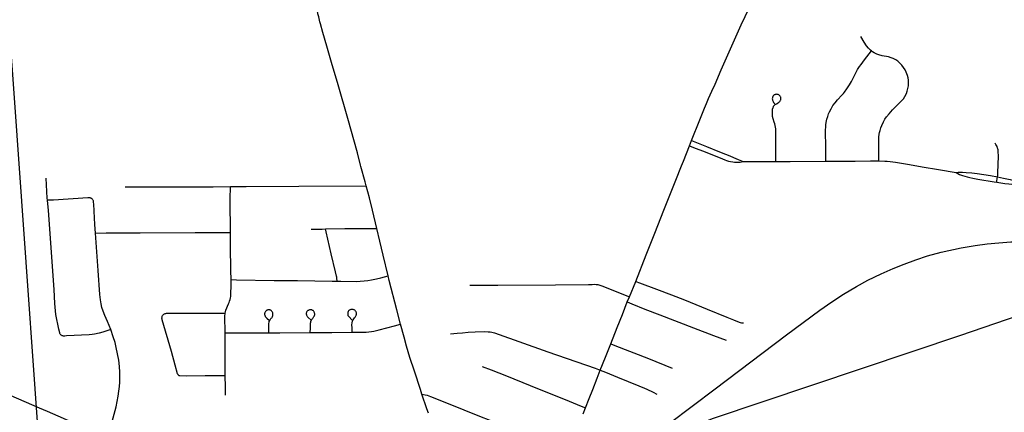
# Model space of a CAD drawing. Header units: feet. Extents: x 2113747 to 2516209, y 960708 to 1356798.
# Tile 28 of 92: x 2278482 to 2286758, y 1154261 to 1157558. Entities that reach past the tile are written whole.
import ezdxf

# ---------------------------------------------------------------- set-up
doc = ezdxf.new("R2010")
doc.units = ezdxf.units.FT
doc.header["$LTSCALE"] = 20
doc.header["$MEASUREMENT"] = 0
doc.linetypes.add('rr2', pattern=[0])
for name, color, linetype in [('GM_X_City_Street', 251, 'Continuous'), ('GM_X_Rail_Line', 251, 'rr2'), ('GM_X_State_Route', 1, 'Continuous'), ('GM_X_Township_Road', 4, 'Continuous')]:
    doc.layers.add(name, color=color, linetype=linetype)

msp = doc.modelspace()

# ---------------------------------------------------------------- linework, layer by layer
at = {"layer": 'GM_X_City_Street', "flags": 128}
for points in [[(2285640.9, 1157296.2), (2285632, 1157303.3), (2285616.4, 1157319.3), (2285600.4, 1157339.5), (2285580.2, 1157369), (2285553, 1157417.5)], [(2285257.7, 1156369.2), (2285257.7, 1156419), (2285257.7, 1156520.7), (2285256.4, 1156589.8), (2285256.3, 1156629.2), (2285257.8, 1156661.9), (2285258.7, 1156675.7), (2285261.5, 1156694.7), (2285266.7, 1156721.8), (2285273.7, 1156746.1), (2285280.7, 1156767.2), (2285288.8, 1156784.6), (2285302.6, 1156811.1), (2285318.1, 1156836.8), (2285335.4, 1156861.2), (2285354.7, 1156884.1), (2285392.8, 1156925), (2285405.5, 1156939.8), (2285413.5, 1156950.2), (2285434.8, 1156978.9), (2285456.2, 1157011.6), (2285472.7, 1157039.7), (2285504, 1157101.2), (2285525.1, 1157139.1), (2285541.5, 1157164.8), (2285554.1, 1157182.9), (2285583.7, 1157222.6), (2285622, 1157271.9), (2285640.9, 1157296.2)], [(2285702.8, 1156373.4), (2285702.6, 1156410.7), (2285702.5, 1156516.6), (2285702.8, 1156539.5), (2285704.2, 1156572.7), (2285706.6, 1156595.7), (2285709.4, 1156612.2), (2285714.2, 1156629.1), (2285720.6, 1156650.9), (2285728.2, 1156670.6), (2285741.9, 1156700), (2285754.5, 1156722.5), (2285769.2, 1156743.7), (2285789.8, 1156768.8), (2285818.5, 1156800), (2285869.7, 1156850.5), (2285895.2, 1156876.6), (2285909.9, 1156894.9), (2285922.6, 1156914.6), (2285935.1, 1156938.2), (2285942.2, 1156957.2), (2285948.2, 1156979.8), (2285952, 1157003), (2285953.4, 1157026.4), (2285952.6, 1157049.8), (2285949.8, 1157069.9), (2285944.5, 1157089.4), (2285933.8, 1157117.4), (2285923.4, 1157138.4), (2285911, 1157158.3), (2285896.6, 1157176.9), (2285880.4, 1157193.8), (2285862.4, 1157209), (2285845.8, 1157220.3), (2285825.1, 1157231.4), (2285806.4, 1157239.1), (2285783.9, 1157245.7), (2285732.4, 1157256.3), (2285704.3, 1157263.6), (2285686.1, 1157270.1), (2285662.9, 1157281.1), (2285649.4, 1157289.4), (2285640.9, 1157296.2)], [(2284837.6, 1156366.7), (2284837.8, 1156405.5), (2284838.7, 1156573.1), (2284838.5, 1156594.4), (2284837.9, 1156624.5), (2284836.9, 1156641.9), (2284835.1, 1156655.4), (2284832.6, 1156668.9), (2284828.7, 1156682.7), (2284824.4, 1156697.3), (2284815, 1156725.5), (2284810.8, 1156745.3), (2284808.9, 1156765.3), (2284808.8, 1156788.7), (2284810.7, 1156805.6), (2284814.8, 1156822.2), (2284816.9, 1156827.5), (2284819.2, 1156832), (2284823.6, 1156838.1), (2284827.6, 1156841.9), (2284831.6, 1156845.4), (2284843.3, 1156852.8), (2284857.2, 1156860.5), (2284864.3, 1156866), (2284867.7, 1156869.3), (2284870.3, 1156872.6), (2284874, 1156877.7), (2284876.8, 1156882.7), (2284878.5, 1156886.6), (2284879.9, 1156890.7), (2284880.4, 1156895.3), (2284880.4, 1156898.9), (2284879.7, 1156904.2), (2284878.7, 1156907.3), (2284877.3, 1156910.8), (2284875, 1156914.9), (2284869.4, 1156921.5), (2284866.6, 1156924.2), (2284862.5, 1156926.9), (2284858.7, 1156928.8), (2284854.6, 1156930.3), (2284850.2, 1156931.2), (2284846.1, 1156931.7), (2284837.5, 1156931.2), (2284832.7, 1156930), (2284829.3, 1156928.7), (2284825, 1156926.5), (2284821.9, 1156924.3), (2284818.6, 1156921.1), (2284815.9, 1156918.2), (2284813.5, 1156914.5), (2284811.4, 1156910.7), (2284809.9, 1156906.9), (2284808.9, 1156902.5), (2284808.3, 1156893.9), (2284808.9, 1156888.4), (2284810.2, 1156882.2), (2284814.2, 1156870.6), (2284818.1, 1156863.2), (2284822.7, 1156856.7), (2284828.1, 1156850.6), (2284830.8, 1156847.3)], [(2284129.8, 1156543.2), (2284186.3, 1156520.8), (2284254.5, 1156493.9), (2284364.8, 1156449.6), (2284415.1, 1156429.2), (2284450, 1156415), (2284482.6, 1156401.1), (2284521.5, 1156385.6), (2284562.5, 1156367.8)], [(2286700.6, 1156237.7), (2286702.7, 1156253.4), (2286704.6, 1156272.8), (2286708, 1156411.7), (2286706.7, 1156451.2), (2286705.3, 1156464.3), (2286703.2, 1156474.1), (2286701.6, 1156480.3), (2286697, 1156492.6), (2286687.6, 1156510), (2286680.5, 1156521.2)], [(2284112, 1156498.2), (2284160.7, 1156480), (2284230.1, 1156454.1), (2284389.1, 1156390.1), (2284408.2, 1156382), (2284423.4, 1156376.1), (2284439.8, 1156371.3), (2284456.7, 1156367.3), (2284476.9, 1156363.7), (2284489.9, 1156362.2), (2284507, 1156361.1), (2284521.1, 1156361.3), (2284537.1, 1156362.4), (2284549.2, 1156364.2), (2284562.5, 1156367.8)], [(2284562.5, 1156367.8), (2284777.2, 1156366.4), (2284837.6, 1156366.7)], [(2284837.6, 1156366.7), (2284957.6, 1156367.5), (2285257.7, 1156369.2)], [(2285257.7, 1156369.2), (2285503.2, 1156370.7), (2285634.4, 1156373.3), (2285702.8, 1156373.4)], [(2285702.8, 1156373.4), (2285703, 1156373.4), (2285755.2, 1156371.6), (2285774.1, 1156370.7), (2285799.7, 1156368.2), (2285842.6, 1156361.2), (2285962.2, 1156341), (2286068.9, 1156322.9), (2286204.7, 1156300), (2286354.8, 1156274.9)], [(2281394.6, 1156162), (2281385.5, 1156197), (2281350.1, 1156324.7), (2281346.8, 1156337.7)], [(2286354.8, 1156274.9), (2286371.2, 1156276.6), (2286386.5, 1156277.5), (2286406.6, 1156277.7), (2286436.2, 1156276.4), (2286485.4, 1156272.7), (2286531.1, 1156266.6), (2286641.5, 1156248.5), (2286700.6, 1156237.7)], [(2286354.8, 1156274.9), (2286367.2, 1156266.9), (2286381.5, 1156259.5), (2286407, 1156249.9), (2286444.5, 1156239.3), (2286467.5, 1156233.3), (2286494, 1156227.5), (2286535.9, 1156219.6), (2286671.9, 1156197.4), (2286694.6, 1156193.9)], [(2278715.8, 1156041.4), (2278714.7, 1156059.3), (2278705.4, 1156226.5)], [(2286694.6, 1156193.9), (2286696.1, 1156204.5), (2286700.6, 1156237.7)], [(2286694.6, 1156193.9), (2286762.7, 1156183.6), (2286796.6, 1156179.3), (2286847.6, 1156175.4), (2286866.9, 1156174.4), (2286882.9, 1156174.8), (2286897.2, 1156175.7), (2286918.9, 1156177.5)], [(2286700.6, 1156237.7), (2286751.5, 1156228.4), (2286806.2, 1156216.5), (2286866.7, 1156200.7), (2286886.9, 1156193.5), (2286901.6, 1156187.3), (2286918.9, 1156177.5)], [(2279368.5, 1156153.3), (2279833.3, 1156154.2), (2280107.5, 1156155.5), (2280255, 1156156.9)], [(2280251.5, 1155936.9), (2280251, 1155992.5), (2280252.1, 1156084.9), (2280253, 1156123.9), (2280255, 1156156.9)], [(2280255, 1156156.9), (2280384.6, 1156158.2), (2280827.5, 1156159.8), (2281394.6, 1156162)], [(2281483.2, 1155805.3), (2281448.4, 1155957.8), (2281423.5, 1156061.5), (2281394.6, 1156162)], [(2279119, 1155766.2), (2279113.6, 1155839), (2279107.2, 1155950.6), (2279104.3, 1156010.5), (2279103.2, 1156023.8), (2279102.7, 1156030.1), (2279101.5, 1156035.9), (2279099.7, 1156041.2), (2279097.5, 1156045.6), (2279094.9, 1156049.3), (2279091.4, 1156053), (2279088.4, 1156055.4), (2279084.5, 1156057.7), (2279080.2, 1156059.9), (2279074.7, 1156061.7), (2279069.8, 1156063), (2279063.7, 1156063.6), (2279054.8, 1156063.5), (2278765.7, 1156042.8), (2278740.3, 1156042.1), (2278715.8, 1156041.4)], [(2279247.7, 1154955.4), (2279181.6, 1154934.7), (2279149.2, 1154926), (2279112.1, 1154917.6), (2279091.9, 1154914.6), (2279067.4, 1154912.7), (2278875.3, 1154901.9), (2278863.2, 1154901.3), (2278856.2, 1154901.1), (2278851.1, 1154901.4), (2278845.1, 1154902.6), (2278840.2, 1154904.3), (2278835.4, 1154906.3), (2278830.2, 1154910), (2278826, 1154914.1), (2278823.1, 1154918.1), (2278820.6, 1154923.2), (2278818.8, 1154928.5), (2278812.3, 1154959.7), (2278786.8, 1155083.4), (2278779, 1155174.9), (2278772.4, 1155291.6), (2278723.6, 1155955.2), (2278715.8, 1156041.4)], [(2280254.1, 1155771.7), (2280252.9, 1155877.2), (2280251.5, 1155936.9)], [(2279119, 1155766.2), (2279209.2, 1155768.2), (2279494.2, 1155768), (2279956.8, 1155770.1), (2280216.5, 1155771.5), (2280254.1, 1155771.7)], [(2280259.2, 1155375.7), (2280257.5, 1155451), (2280255.3, 1155655.8), (2280254.1, 1155771.7)], [(2280933.4, 1155800.1), (2280956.4, 1155799.5), (2281024.8, 1155799.5), (2281053.9, 1155800.6)], [(2281053.9, 1155800.6), (2281216.6, 1155804.2), (2281442.2, 1155804.1), (2281483.2, 1155805.3)], [(2281150.4, 1155361.9), (2281148.2, 1155387.8), (2281147.3, 1155396), (2281145.6, 1155404.5), (2281136.9, 1155441.4), (2281101.4, 1155591.4), (2281058.6, 1155776.4), (2281053.9, 1155800.6)], [(2281580.2, 1155406.1), (2281537.3, 1155581.5), (2281508.3, 1155697.7), (2281483.2, 1155805.3)], [(2279247.7, 1154955.4), (2279221.4, 1155023.3), (2279199, 1155074.3), (2279183.6, 1155110.8), (2279173.1, 1155142.4), (2279165.9, 1155171.4), (2279160.7, 1155204.2), (2279156.2, 1155250.2), (2279142.5, 1155450.6), (2279119, 1155766.2)], [(2280209.7, 1155092.4), (2280211.6, 1155105.1), (2280214.6, 1155118.2), (2280238.5, 1155173), (2280242.4, 1155183.4), (2280247.1, 1155195.3), (2280251, 1155207.3), (2280254.4, 1155221.9), (2280256.6, 1155233.9), (2280257.3, 1155247.9), (2280258.6, 1155335.4), (2280259.2, 1155375.7)], [(2280259.2, 1155375.7), (2280305.2, 1155374.7), (2280621, 1155368.7), (2280816.2, 1155367.1), (2281109.8, 1155362.8), (2281150.4, 1155361.9)], [(2281150.4, 1155361.9), (2281181.5, 1155361.5), (2281311.8, 1155360.2), (2281345.1, 1155361.3), (2281377.4, 1155364.9), (2281407.5, 1155369.1), (2281440, 1155374.6), (2281480.3, 1155382.4), (2281518.8, 1155390.4), (2281580.2, 1155406.1)], [(2281683.4, 1155001.4), (2281652.1, 1155121.5), (2281589.2, 1155368), (2281580.2, 1155406.1)], [(2283659.8, 1155360.8), (2283693.1, 1155348.2), (2283833.4, 1155296), (2283960.1, 1155247), (2284069.6, 1155204.2), (2284260.8, 1155128), (2284425.2, 1155059.5), (2284483.1, 1155036.2), (2284528.7, 1155018.2), (2284537.5, 1155015.5), (2284550.3, 1155012.5), (2284557.5, 1155011.6), (2284565.6, 1155011.2)], [(2282266.5, 1155330), (2282502.1, 1155328.1), (2282985.3, 1155330.5), (2283262.8, 1155334.8), (2283294.5, 1155335.6), (2283313.3, 1155335.8), (2283327.5, 1155335.1), (2283340.9, 1155333.4), (2283350.4, 1155331.2), (2283359.7, 1155328.5), (2283384.3, 1155319.7), (2283571.5, 1155243.8), (2283606.5, 1155229.6)], [(2283589.6, 1155188.1), (2283627.5, 1155172.8), (2283737.7, 1155128.2), (2283863.2, 1155080.2), (2284144.7, 1154970.3), (2284312.8, 1154906.7), (2284420.7, 1154867.9)], [(2280577.1, 1154928.1), (2280577, 1154950.4), (2280576.7, 1154982.5), (2280577.7, 1155002.5), (2280580.6, 1155022.7), (2280584.1, 1155032.7), (2280589.6, 1155042), (2280593.5, 1155047.5), (2280596.8, 1155051.6), (2280600.9, 1155055.7), (2280603.9, 1155059.8), (2280606.4, 1155063.7), (2280608.2, 1155067.5), (2280609.8, 1155071.7), (2280610.6, 1155075.8), (2280611.4, 1155080), (2280611.3, 1155084.4), (2280611, 1155088.9), (2280610.1, 1155093.1), (2280609.1, 1155097.1), (2280607.2, 1155101.3), (2280605.2, 1155105.1), (2280602.5, 1155108.6), (2280599.5, 1155112.2), (2280596.3, 1155114.7), (2280592.7, 1155117.5), (2280589, 1155119.3), (2280584.9, 1155120.9), (2280581, 1155121.6), (2280576.6, 1155121.8), (2280572.5, 1155121.8), (2280568, 1155121), (2280564.3, 1155119.8), (2280560.4, 1155118.2), (2280557.2, 1155116.1), (2280553.1, 1155113.4), (2280550, 1155109.8), (2280547.4, 1155106.8), (2280545.1, 1155102.8), (2280543, 1155099), (2280541.8, 1155094.7), (2280540.7, 1155090.5), (2280540.6, 1155086.2), (2280540.7, 1155081.8), (2280541.5, 1155077.9), (2280543, 1155073.6), (2280544.7, 1155070.1), (2280546.9, 1155065.8), (2280549.5, 1155062.6), (2280551.9, 1155059.2), (2280554.6, 1155056.2), (2280560.4, 1155050.4), (2280582.8, 1155031.3)], [(2280925.2, 1154931.7), (2280925.7, 1154968.7), (2280926.1, 1155000), (2280926.5, 1155005.2), (2280927.3, 1155010.5), (2280928.5, 1155017.8), (2280930.2, 1155024.1), (2280935.4, 1155037), (2280940, 1155044.3), (2280943.9, 1155049.9), (2280947.8, 1155054.7), (2280952.9, 1155061.1), (2280955.2, 1155064.5), (2280957.6, 1155068.6), (2280959.3, 1155072.3), (2280960.7, 1155076.6), (2280961.7, 1155080.8), (2280962, 1155085), (2280962.2, 1155089), (2280961.4, 1155093.4), (2280960.4, 1155097.3), (2280958.7, 1155101.5), (2280956.8, 1155105.5), (2280954.3, 1155108.7), (2280951.3, 1155111.8), (2280948.2, 1155114.6), (2280944.6, 1155117.2), (2280940.9, 1155118.8), (2280936.8, 1155120.3), (2280932.8, 1155121), (2280928.5, 1155121.4), (2280924.2, 1155121.2), (2280918.5, 1155120.5), (2280912.7, 1155118.9), (2280909, 1155117.2), (2280904.8, 1155115.1), (2280901.4, 1155112.7), (2280898.5, 1155109.7), (2280895.9, 1155106.4), (2280893.9, 1155102.7), (2280892.3, 1155099.2), (2280891.4, 1155094.7), (2280890.9, 1155090.3), (2280891.2, 1155086.3), (2280891.8, 1155081.6), (2280893.1, 1155077.8), (2280895.6, 1155071.9), (2280897.9, 1155067), (2280900.5, 1155063.4), (2280903.5, 1155059.4), (2280907, 1155055.8), (2280933.4, 1155034.8)], [(2281277.3, 1154933.3), (2281276.2, 1154970.2), (2281275.4, 1154996.7), (2281276.5, 1155013.6), (2281279.7, 1155027.3), (2281284.1, 1155037), (2281290, 1155045.8), (2281296.4, 1155053.7), (2281301.8, 1155060.2), (2281305.7, 1155066.1), (2281308.5, 1155071.1), (2281310.3, 1155075.2), (2281311.4, 1155079.6), (2281312.2, 1155083.4), (2281312.7, 1155088.3), (2281312.7, 1155092.5), (2281312, 1155096.8), (2281310.7, 1155101.2), (2281309.1, 1155104.6), (2281306.8, 1155108.4), (2281304.1, 1155111.7), (2281300.9, 1155115.3), (2281298.1, 1155117.7), (2281294, 1155120.3), (2281290.3, 1155122), (2281286.4, 1155123.4), (2281282, 1155124.4), (2281277.7, 1155124.9), (2281273.3, 1155124.9), (2281269, 1155124.5), (2281264.7, 1155123.5), (2281260.8, 1155122.3), (2281256.6, 1155120.4), (2281253.2, 1155118.2), (2281249.8, 1155115.3), (2281246.9, 1155112.3), (2281244.5, 1155108.7), (2281242.5, 1155104.9), (2281241, 1155100.9), (2281239.9, 1155096.5), (2281239.5, 1155092.3), (2281239.5, 1155087.8), (2281239.7, 1155083.5), (2281240.5, 1155079.1), (2281241.7, 1155075.3), (2281243.4, 1155071.5), (2281245.9, 1155067.6), (2281280.9, 1155032.2)], [(2279818.3, 1154572.1), (2279815.7, 1154574.7), (2279813.3, 1154577.7), (2279811.4, 1154581), (2279809.6, 1154585.2), (2279788, 1154656.9), (2279757, 1154770.3), (2279679.7, 1155038.4), (2279678.7, 1155044.6), (2279678.3, 1155049.7), (2279678.5, 1155055), (2279678.9, 1155059.6), (2279679.7, 1155064.4), (2279681.2, 1155069.3)], [(2279681.2, 1155069.3), (2279682.9, 1155073.1), (2279685.8, 1155077), (2279689.9, 1155081.4), (2279694.2, 1155085.1), (2279698.8, 1155088.1), (2279704.5, 1155090.6), (2279709.8, 1155092), (2279715.9, 1155092.5), (2279859.4, 1155093.5), (2280057.1, 1155092.9), (2280175.1, 1155093.5), (2280209.7, 1155092.4)], [(2280208.6, 1154927.7), (2280208, 1155068.5), (2280209.6, 1155091.8), (2280209.7, 1155092.4)], [(2279203.4, 1154056.4), (2279233, 1154121.1), (2279258.9, 1154184), (2279268.4, 1154215.3), (2279276.9, 1154245.8), (2279285.5, 1154275.7), (2279292.8, 1154306.2), (2279302.6, 1154352.5), (2279309.9, 1154395.9), (2279315.8, 1154437.8), (2279320.3, 1154476.4), (2279323.2, 1154512.6), (2279324.6, 1154548.2), (2279324, 1154596.7), (2279320.5, 1154645.5), (2279314.5, 1154697.4), (2279305.6, 1154752.3), (2279293.9, 1154806.5), (2279283.6, 1154847.7), (2279269, 1154894.5), (2279247.7, 1154955.4)], [(2281277.3, 1154933.3), (2281368.3, 1154934), (2281393.8, 1154934.8), (2281417.8, 1154936.9), (2281438.4, 1154939.6), (2281458.9, 1154942.9), (2281481.7, 1154947.1), (2281503.5, 1154952.7), (2281633.4, 1154987.9), (2281683.4, 1155001.4)], [(2281863.6, 1154412.5), (2281850, 1154453.3), (2281800.1, 1154605.4), (2281762.5, 1154720.1), (2281733.5, 1154816), (2281712.8, 1154890.7), (2281683.4, 1155001.4)], [(2280209, 1154570.6), (2280208.5, 1154727.2), (2280208.6, 1154927.7)], [(2280208.6, 1154927.7), (2280253.3, 1154927.3), (2280422.4, 1154927.7), (2280577.1, 1154928.1)], [(2280577.1, 1154928.1), (2280669.1, 1154929.5), (2280925.2, 1154931.7)], [(2280925.2, 1154931.7), (2281104.6, 1154932), (2281277.3, 1154933.3)], [(2282102, 1154920.8), (2282160.7, 1154925.1), (2282203.1, 1154929.7), (2282252.3, 1154933.6), (2282311.4, 1154936.7), (2282390.5, 1154938.5), (2282420.5, 1154937.6), (2282435.6, 1154935.9), (2282451.1, 1154933), (2282472.4, 1154927.3), (2282921.1, 1154769.6), (2283318, 1154630.3), (2283362.6, 1154613.7)], [(2283450.6, 1154835), (2283485.1, 1154821.6), (2283766.2, 1154712.5), (2283967.4, 1154631.1)], [(2277901.9, 1154621.4), (2278166, 1154504.9), (2278647.4, 1154297.1), (2278712.7, 1154269)], [(2282368.6, 1154645.9), (2282444.5, 1154616.5), (2282574.1, 1154566), (2282771.6, 1154486.1), (2283099.5, 1154355.7), (2283202.3, 1154313.3), (2283237.9, 1154298.7)], [(2283362.6, 1154613.7), (2283406, 1154597), (2283507.9, 1154556.3), (2283685, 1154483.8), (2283733.9, 1154463.8), (2283753.9, 1154455.1), (2283807.2, 1154429.9), (2283838.9, 1154413.8)], [(2279818.3, 1154572.1), (2279821.1, 1154570.8), (2279824.6, 1154570.2), (2279828.9, 1154569.7), (2279886.5, 1154568.4), (2280042.2, 1154569.4), (2280180.1, 1154570.4), (2280209, 1154570.6)], [(2280213.2, 1154403.7), (2280211.5, 1154472.3), (2280209, 1154570.6)], [(2281863.6, 1154412.5), (2281890, 1154408.9), (2281908.1, 1154404), (2281934.9, 1154393.6), (2282099, 1154328.4), (2282332, 1154233.7), (2282676.5, 1154098.9), (2282727.6, 1154078.6), (2282989.7, 1153976), (2283060.4, 1153947.4), (2283093.4, 1153934)], [(2281917.9, 1154252.8), (2281904.4, 1154290.5), (2281863.6, 1154412.5)], [(2278712.7, 1154269), (2278963, 1154161.2), (2279203.4, 1154056.4)]]:
    msp.add_lwpolyline(points, dxfattribs=at)
at = {"layer": 'GM_X_Rail_Line', "flags": 128}
for points in [[(2278989.5, 1150596.4), (2278980.6, 1150737.9), (2278970.1, 1150832), (2278961.7, 1150908.9), (2278946.6, 1151020.3), (2278927.2, 1151143.2), (2278895.8, 1151325.2), (2278873.4, 1151458.6), (2278839.4, 1151668.8), (2278818.4, 1151809.5), (2278804.8, 1151915.2), (2278792.8, 1152023.4), (2278778.2, 1152175.6), (2278767.7, 1152303.3), (2278747.8, 1152587.8), (2278725.9, 1152881.7), (2278423.6, 1157099.3), (2278380.7, 1157698.7), (2278349.7, 1158088.4), (2278337.3, 1158196.6), (2278328.4, 1158264.6), (2278314.8, 1158347.2), (2278294.9, 1158447.1), (2278277.6, 1158521.4), (2278238.9, 1158660), (2278184.5, 1158841), (2277752, 1160251), (2277491.5, 1161095.7), (2277210.2, 1162013.6), (2277021.3, 1162626.6), (2276941.8, 1162919.5)], [(2282792.2, 1150858.9), (2282802.9, 1150911.8), (2282811, 1150962.3), (2282822.1, 1151031.5), (2282833.9, 1151122.2), (2282850.1, 1151365.2), (2282858.2, 1151606.9), (2282872.9, 1152043), (2282887.6, 1152462.8), (2282893.5, 1152574.1), (2282898.7, 1152654.4), (2282906.8, 1152743.5), (2282914.9, 1152796.5), (2282928.2, 1152871.7), (2282942.2, 1152939.5), (2282957.6, 1152998.4), (2282976, 1153062.5), (2282999.6, 1153127.3), (2283023.2, 1153187), (2283051.9, 1153251.1), (2283075.5, 1153303.4), (2283105, 1153355.7), (2283144.7, 1153422.7), (2283188.9, 1153491.2), (2283233.9, 1153553.8), (2283290.6, 1153623.8), (2283339.9, 1153679.8), (2283370.9, 1153711.5), (2283418, 1153758.6), (2283474.7, 1153809.4), (2283530.7, 1153856.6), (2283594.1, 1153905.2), (2283675.9, 1153967.8), (2283747.3, 1154022.3), (2284328.5, 1154457.7), (2284928.1, 1154910.7), (2285206.6, 1155119.2), (2285308.3, 1155188.4), (2285407, 1155254), (2285514.5, 1155317.3), (2285611.7, 1155369.6), (2285723, 1155424.9), (2285823.2, 1155468.3), (2285917.3, 1155505.8), (2286014.7, 1155541.3), (2286111.9, 1155573.7), (2286227.6, 1155604.6), (2286394.1, 1155642.2), (2286511.9, 1155662.8), (2286612.8, 1155674.6), (2286711.6, 1155684.9), (2286812.5, 1155691.6), (2286922.2, 1155693), (2287028.3, 1155692.3), (2287141.8, 1155686.4), (2287283.9, 1155672.4), (2287431.3, 1155651.8), (2287531.4, 1155631.1), (2287636, 1155607.6), (2287726.7, 1155584.7), (2287818, 1155556.7), (2287924.8, 1155519.2), (2288042, 1155475.2)], [(2283275.1, 1153454.9), (2283299.4, 1153492.6), (2283346.7, 1153556.4), (2283389.6, 1153609.2), (2283444, 1153670.8), (2283503.4, 1153730.2), (2283584.2, 1153805), (2283680.5, 1153883.7), (2283754.7, 1153939.2), (2283822.4, 1153987), (2283890, 1154027.7), (2283936.2, 1154054.7), (2283979.7, 1154077.2), (2284053.9, 1154112.4), (2284133.1, 1154145.4), (2284220.5, 1154176.2), (2284314.6, 1154210.3), (2286392.3, 1154909.9), (2288042, 1155475.2)]]:
    msp.add_lwpolyline(points, dxfattribs=at)
at = {"layer": 'GM_X_State_Route', "flags": 128}
for points in [[(2284547.2, 1157516.2), (2284648.2, 1157728.4)], [(2284061.4, 1156370.7), (2284112, 1156498.2), (2284129.8, 1156543.2), (2284198, 1156716.7), (2284237.5, 1156815.3), (2284254.5, 1156854.4), (2284272.7, 1156895.2), (2284299.7, 1156956.8), (2284326.6, 1157018.1), (2284379.1, 1157136.7), (2284547.2, 1157516.2)], [(2283217.8, 1154247.1), (2283237.9, 1154298.7), (2283267.6, 1154375.8), (2283299.4, 1154453.5), (2283336.8, 1154548.6), (2283362.6, 1154613.7), (2283406.8, 1154725.3), (2283450.6, 1154835), (2283504.6, 1154972.3), (2283548.5, 1155082.1), (2283589.6, 1155188.1), (2283606.5, 1155229.6), (2283659.8, 1155360.8), (2283747.2, 1155583.2), (2283821.1, 1155765.1), (2283897.1, 1155958.3), (2283997.1, 1156210.5), (2284045.8, 1156331.2), (2284061.4, 1156370.7)]]:
    msp.add_lwpolyline(points, dxfattribs=at)
at = {"layer": 'GM_X_Township_Road', "flags": 128}
for points in [[(2281010.9, 1157522.8), (2281006, 1157541), (2280995.3, 1157582.2), (2280989.2, 1157607.5), (2280984.2, 1157633.2), (2280979, 1157665.7), (2280972.8, 1157717.8), (2280967, 1157789.8), (2280959.9, 1157910.9), (2280938.8, 1158205.8)], [(2281346.8, 1156337.7), (2281320.8, 1156440.7), (2281239.9, 1156729.1), (2281158.7, 1157010.2), (2281103.9, 1157198.8), (2281064, 1157337.1), (2281030.9, 1157449.8), (2281010.9, 1157522.8)]]:
    msp.add_lwpolyline(points, dxfattribs=at)

doc.saveas('drawing.dxf')
